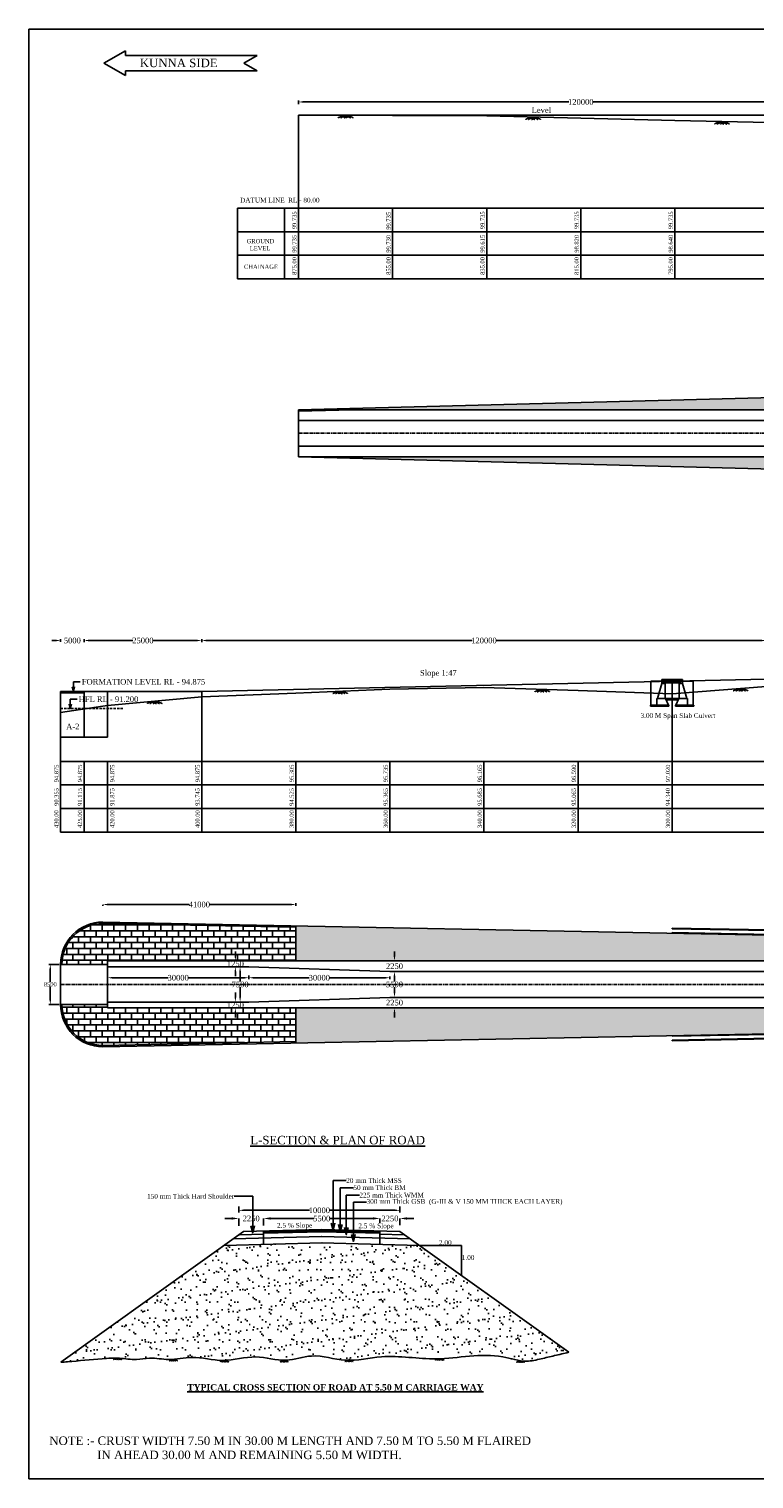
# Model space of a CAD drawing. Header units: millimetres. Extents: x -23405881 to 3617165, y -104267 to 345864.
# Tile 1 of 3: x 815709 to 969840, y 37774 to 345864. Entities that reach past the tile are written whole.
import ezdxf

# ---------------------------------------------------------------- set-up
doc = ezdxf.new("R2010")
doc.units = ezdxf.units.MM
doc.header["$MEASUREMENT"] = 0
doc.linetypes.add('CENTERX2', pattern=[4, 2.5, -0.5, 0.5, -0.5])
doc.linetypes.add('HIDDEN', pattern=[0.375, 0.25, -0.125])
doc.styles.get("Standard").update_dxf_attribs({"font": 'times.ttf'})
doc.styles.add('style1', font='txt.shx', dxfattribs={"height": 1})
doc.dimstyles.get("Standard").update_dxf_attribs({"dimtxt": 400, "dimasz": 215, "dimexe": 0.18, "dimexo": 0.0625, "dimgap": 0.09, "dimtad": 0, "dimtih": 1, "dimtoh": 1, "dimdec": 0, "dimzin": 4, "dimdsep": 46, "dimtxsty": 'Standard', "dimblk": 'OPEN90', "dimcen": 0, "dimadec": 0, "dimazin": 1, "dimtfac": 1, "dimtdec": 0, "dimtix": 1, "dimtofl": 0, "dimtmove": 0, "dimatfit": 3, "dimldrblk": 'OPEN30', "dimfxl": 0, "dimtolj": 1, "dimtzin": 0, "dimarcsym": 0})
pattern_1 = [(0, (0, 7998.4), (0, 1250), []), (90, (0, 7998.4), (-2500, 2e-13), [1250, -1250]), (90, (1250, 7998.4), (-2500, 2e-13), [-1250, 1250])]
pattern_2 = [(37.5, (0, 7998.4), (-62.9934, 1926.8238), [0, -1520, 0, -1700, 0, -1625]), (7.5, (0, 7998.4), (1769.7767, 2822.146), [0, -820, 0, -1370, 0, -525]), (327.5, (-1230, 7998.4), (3114.1419, 5.659), [0, -500, 0, -1800, 0, -2350]), (317.5, (-1230, 7998.4), (3006.1266, 877.6756), [0, -250, 0, -1180, 0, -1350])]
pattern_3 = [(37.5, (0, 32981.1), (-62.9934, 1926.8238), [0, -1520, 0, -1700, 0, -1625]), (7.5, (0, 32981), (1769.7767, 2822.146), [0, -820, 0, -1370, 0, -525]), (327.5, (-1230, 32981.1), (3114.1419, 5.659), [0, -500, 0, -1800, 0, -2350]), (317.5, (-1230, 32981), (3006.1266, 877.6756), [0, -250, 0, -1180, 0, -1350])]

# ---------------------------------------------------------------- blocks, each defined once
blk = doc.blocks.new('*D120')
at = {"color": 0, "linetype": 'Continuous', "lineweight": -2, "transparency": 16777216}
for p, q in [((865571, 91935), (865571, 93131)), ((867071, 93130), (876248, 93130)), ((888821, 93130), (879644, 93130)), ((890321, 93130), (890321, 93130))]:
    blk.add_line(p, q, dxfattribs=at)
at = {"color": 0, "linetype": 'Continuous', "transparency": 16777216}
for points in [[(867071, 93380), (867071, 92880), (865571, 93130)], [(888821, 93380), (888821, 92880), (890321, 93130)]]:
    blk.add_solid(points, dxfattribs=at)
at = {"layer": 'Defpoints', "color": 0, "linetype": 'Continuous', "transparency": 16777216}
for p in [(890321, 93131), (890321, 93130), (865571, 91935)]:
    blk.add_point(p, dxfattribs=at)
at = {"color": 0, "linetype": 'Continuous', "transparency": 16777216, "insert": (877946, 93130), "char_height": 500, "attachment_point": 5}
blk.add_mtext('\\A1;{\\H2.4x;5500}', dxfattribs=at)
blk = doc.blocks.new('*D121')
at = {"color": 0, "linetype": 'Continuous', "lineweight": -2, "transparency": 16777216}
for p, q in [((858814, 93131), (857314, 93131)), ((860314, 91573), (860314, 93132)), ((865571, 91620), (865571, 93132)), ((867071, 93131), (868571, 93131))]:
    blk.add_line(p, q, dxfattribs=at)
at = {"color": 0, "linetype": 'Continuous', "transparency": 16777216}
for points in [[(858814, 93381), (858814, 92881), (860314, 93131)], [(867071, 93381), (867071, 92881), (865571, 93131)]]:
    blk.add_solid(points, dxfattribs=at)
at = {"layer": 'Defpoints', "color": 0, "linetype": 'Continuous', "transparency": 16777216}
for p in [(865571, 93131), (860314, 91573), (865571, 91620)]:
    blk.add_point(p, dxfattribs=at)
at = {"color": 0, "linetype": 'Continuous', "transparency": 16777216, "insert": (862943, 93131), "char_height": 500, "attachment_point": 5}
blk.add_mtext('\\A1;{\\H2.4x;2250}', dxfattribs=at)
blk = doc.blocks.new('*D122')
at = {"color": 0, "linetype": 'Continuous', "lineweight": -2, "transparency": 16777216}
for p, q in [((888821, 93133), (887321, 93133)), ((890321, 92170), (890321, 93133)), ((894557, 91723), (894557, 93133)), ((896057, 93133), (897557, 93133))]:
    blk.add_line(p, q, dxfattribs=at)
at = {"color": 0, "linetype": 'Continuous', "transparency": 16777216}
for points in [[(888821, 93383), (888821, 92883), (890321, 93133)], [(896057, 93383), (896057, 92883), (894557, 93133)]]:
    blk.add_solid(points, dxfattribs=at)
at = {"layer": 'Defpoints', "color": 0, "linetype": 'Continuous', "transparency": 16777216}
for p in [(894557, 93133), (890321, 92170), (894557, 91723)]:
    blk.add_point(p, dxfattribs=at)
at = {"color": 0, "linetype": 'Continuous', "transparency": 16777216, "insert": (892439, 93133), "char_height": 500, "attachment_point": 5}
blk.add_mtext('\\A1;{\\H2.4x;2250}', dxfattribs=at)
blk = doc.blocks.new('*D129')
at = {"color": 0, "linetype": 'Continuous', "lineweight": -2, "ltscale": 10000, "transparency": 16777216}
for p, q in [((860321, 94397), (860321, 95660)), ((894557, 94397), (894557, 95660)), ((861321, 94860), (875360, 94860)), ((893557, 94860), (879519, 94860))]:
    blk.add_line(p, q, dxfattribs=at)
at = {"color": 0, "linetype": 'Continuous', "ltscale": 10000, "transparency": 16777216}
for points in [[(861321, 95027), (861321, 94694), (860321, 94860)], [(893557, 95027), (893557, 94694), (894557, 94860)]]:
    blk.add_solid(points, dxfattribs=at)
at = {"layer": 'Defpoints', "color": 0, "linetype": 'Continuous', "ltscale": 10000, "transparency": 16777216}
for p in [(860321, 93397), (894557, 94860), (894557, 93397)]:
    blk.add_point(p, dxfattribs=at)
at = {"color": 0, "linetype": 'Continuous', "ltscale": 10000, "transparency": 16777216, "insert": (877439, 94860), "char_height": 500, "attachment_point": 5}
blk.add_mtext('\\A1;{\\H2.4x;10000}', dxfattribs=at)
blk = doc.blocks.new('*D138')
at = {"color": 0, "linetype": 'Continuous', "lineweight": -2, "ltscale": 10000, "transparency": 16777216}
for p, q in [((861427, 146610), (859789, 146610)), ((860589, 145610), (860589, 143472)), ((860589, 140110), (860589, 142248)), ((861427, 139110), (859789, 139110))]:
    blk.add_line(p, q, dxfattribs=at)
at = {"color": 0, "linetype": 'Continuous', "ltscale": 10000, "transparency": 16777216}
for points in [[(860422, 145610), (860756, 145610), (860589, 146610)], [(860422, 140110), (860756, 140110), (860589, 139110)]]:
    blk.add_solid(points, dxfattribs=at)
at = {"layer": 'Defpoints', "color": 0, "linetype": 'Continuous', "ltscale": 10000, "transparency": 16777216}
for p in [(862427, 146610), (860589, 139110), (862427, 139110)]:
    blk.add_point(p, dxfattribs=at)
at = {"color": 0, "linetype": 'Continuous', "ltscale": 10000, "transparency": 16777216, "insert": (860589, 142860), "char_height": 1200, "attachment_point": 5}
blk.add_mtext('\\A1;7500', dxfattribs=at)
blk = doc.blocks.new('*D139')
at = {"color": 0, "linetype": 'Continuous', "lineweight": -2, "ltscale": 10000, "transparency": 16777216}
for p, q in [((859585, 148860), (859585, 149860)), ((857034, 147860), (860385, 147860)), ((859585, 145610), (859585, 144610)), ((860585, 146610), (860385, 146610))]:
    blk.add_line(p, q, dxfattribs=at)
at = {"color": 0, "linetype": 'Continuous', "ltscale": 10000, "transparency": 16777216}
for points in [[(859418, 148860), (859751, 148860), (859585, 147860)], [(859418, 145610), (859751, 145610), (859585, 146610)]]:
    blk.add_solid(points, dxfattribs=at)
at = {"layer": 'Defpoints', "color": 0, "linetype": 'Continuous', "ltscale": 10000, "transparency": 16777216}
for p in [(856034, 147860), (859585, 147860), (859585, 146610)]:
    blk.add_point(p, dxfattribs=at)
at = {"color": 0, "linetype": 'Continuous', "ltscale": 10000, "transparency": 16777216, "insert": (859585, 147235), "char_height": 1200, "attachment_point": 5}
blk.add_mtext('\\A1;1250', dxfattribs=at)
blk = doc.blocks.new('*D140')
at = {"color": 0, "linetype": 'Continuous', "lineweight": -2, "ltscale": 10000, "transparency": 16777216}
for p, q in [((859589, 140110), (859589, 141110)), ((860585, 139110), (860389, 139110)), ((857099, 137860), (860389, 137860)), ((859589, 136860), (859589, 135860))]:
    blk.add_line(p, q, dxfattribs=at)
at = {"color": 0, "linetype": 'Continuous', "ltscale": 10000, "transparency": 16777216}
for points in [[(859422, 140110), (859756, 140110), (859589, 139110)], [(859422, 136860), (859756, 136860), (859589, 137860)]]:
    blk.add_solid(points, dxfattribs=at)
at = {"layer": 'Defpoints', "color": 0, "linetype": 'Continuous', "ltscale": 10000, "transparency": 16777216}
for p in [(859585, 139110), (856099, 137860), (859589, 137860)]:
    blk.add_point(p, dxfattribs=at)
at = {"color": 0, "linetype": 'Continuous', "ltscale": 10000, "transparency": 16777216, "insert": (859589, 138485), "char_height": 1200, "attachment_point": 5}
blk.add_mtext('\\A1;1250', dxfattribs=at)
blk = doc.blocks.new('*D141')
at = {"color": 0, "linetype": 'Continuous', "lineweight": -2, "ltscale": 10000, "transparency": 16777216}
for p, q in [((894410, 145610), (894210, 145610)), ((893410, 144610), (893410, 143471)), ((893410, 141110), (893410, 142250)), ((894410, 140110), (894210, 140110))]:
    blk.add_line(p, q, dxfattribs=at)
at = {"color": 0, "linetype": 'Continuous', "ltscale": 10000, "transparency": 16777216}
for points in [[(893243, 144610), (893576, 144610), (893410, 145610)], [(893243, 141110), (893576, 141110), (893410, 140110)]]:
    blk.add_solid(points, dxfattribs=at)
at = {"layer": 'Defpoints', "color": 0, "linetype": 'Continuous', "ltscale": 10000, "transparency": 16777216}
for p in [(893410, 145610), (893410, 140110), (893410, 140110)]:
    blk.add_point(p, dxfattribs=at)
at = {"color": 0, "linetype": 'Continuous', "ltscale": 10000, "transparency": 16777216, "insert": (893410, 142860), "char_height": 1200, "attachment_point": 5}
blk.add_mtext('\\A1;5500', dxfattribs=at)
blk = doc.blocks.new('*D142')
at = {"color": 0, "linetype": 'Continuous', "lineweight": -2, "ltscale": 10000, "transparency": 16777216}
for p, q in [((893410, 148860), (893410, 149860)), ((888964, 147860), (894210, 147860)), ((892410, 145610), (894210, 145610)), ((893410, 144610), (893410, 143610))]:
    blk.add_line(p, q, dxfattribs=at)
at = {"color": 0, "linetype": 'Continuous', "ltscale": 10000, "transparency": 16777216}
for points in [[(893243, 148860), (893576, 148860), (893410, 147860)], [(893243, 144610), (893576, 144610), (893410, 145610)]]:
    blk.add_solid(points, dxfattribs=at)
at = {"layer": 'Defpoints', "color": 0, "linetype": 'Continuous', "ltscale": 10000, "transparency": 16777216}
for p in [(887964, 147860), (891410, 145610), (893410, 147860)]:
    blk.add_point(p, dxfattribs=at)
at = {"color": 0, "linetype": 'Continuous', "ltscale": 10000, "transparency": 16777216, "insert": (893410, 146735), "char_height": 1200, "attachment_point": 5}
blk.add_mtext('\\A1;2250', dxfattribs=at)
blk = doc.blocks.new('*D143')
at = {"color": 0, "linetype": 'Continuous', "lineweight": -2, "ltscale": 10000, "transparency": 16777216}
for p, q in [((893410, 141110), (893410, 142110)), ((894410, 140110), (894210, 140110)), ((887288, 137860), (894210, 137860)), ((893410, 136860), (893410, 135860))]:
    blk.add_line(p, q, dxfattribs=at)
at = {"color": 0, "linetype": 'Continuous', "ltscale": 10000, "transparency": 16777216}
for points in [[(893243, 141110), (893576, 141110), (893410, 140110)], [(893243, 136860), (893576, 136860), (893410, 137860)]]:
    blk.add_solid(points, dxfattribs=at)
at = {"layer": 'Defpoints', "color": 0, "linetype": 'Continuous', "ltscale": 10000, "transparency": 16777216}
for p in [(893410, 140110), (886288, 137860), (893410, 137860)]:
    blk.add_point(p, dxfattribs=at)
at = {"color": 0, "linetype": 'Continuous', "ltscale": 10000, "transparency": 16777216, "insert": (893410, 138985), "char_height": 1200, "attachment_point": 5}
blk.add_mtext('\\A1;2250', dxfattribs=at)
blk = doc.blocks.new('*D153')
at = {"color": 0, "linetype": 'Continuous', "lineweight": -2, "transparency": 16777216}
for p, q in [((873014, 329870), (873014, 330658)), ((873949, 330358), (930491, 330358)), ((992079, 330358), (935536, 330358)), ((993014, 329870), (993014, 330658))]:
    blk.add_line(p, q, dxfattribs=at)
at = {"color": 0, "linetype": 'Continuous', "transparency": 16777216}
for points in [[(873949, 330514), (873949, 330203), (873014, 330358)], [(992079, 330514), (992079, 330203), (993014, 330358)]]:
    blk.add_solid(points, dxfattribs=at)
at = {"layer": 'Defpoints', "color": 0, "linetype": 'Continuous', "transparency": 16777216}
for p in [(993014, 330358), (873014, 329570), (993014, 329570)]:
    blk.add_point(p, dxfattribs=at)
at = {"color": 0, "linetype": 'Continuous', "transparency": 16777216, "insert": (933014, 330358), "char_height": 900, "attachment_point": 5}
blk.add_mtext('\\A1;{\\H1.33333x;120000}', dxfattribs=at)
blk = doc.blocks.new('*D154')
at = {"color": 0, "linetype": 'Continuous', "lineweight": -2, "transparency": 16777216}
for p, q in [((821492, 215933), (820557, 215933)), ((822427, 215636), (822427, 216233)), ((827427, 215572), (827427, 216233)), ((828362, 215933), (829297, 215933))]:
    blk.add_line(p, q, dxfattribs=at)
at = {"color": 0, "linetype": 'Continuous', "transparency": 16777216}
for points in [[(821492, 216089), (821492, 215777), (822427, 215933)], [(828362, 216089), (828362, 215777), (827427, 215933)]]:
    blk.add_solid(points, dxfattribs=at)
at = {"layer": 'Defpoints', "color": 0, "linetype": 'Continuous', "transparency": 16777216}
for p in [(827427, 215933), (822427, 215336), (827427, 215272)]:
    blk.add_point(p, dxfattribs=at)
at = {"color": 0, "linetype": 'Continuous', "transparency": 16777216, "insert": (824927, 215933), "char_height": 900, "attachment_point": 5}
blk.add_mtext('\\A1;{\\H1.33333x;5000}', dxfattribs=at)
blk = doc.blocks.new('*D155')
at = {"color": 0, "linetype": 'Continuous', "lineweight": -2, "transparency": 16777216}
for p, q in [((827427, 215572), (827427, 216233)), ((828362, 215933), (837763, 215933)), ((851492, 215933), (842092, 215933)), ((852427, 215591), (852427, 216233))]:
    blk.add_line(p, q, dxfattribs=at)
at = {"color": 0, "linetype": 'Continuous', "transparency": 16777216}
for points in [[(828362, 216089), (828362, 215777), (827427, 215933)], [(851492, 216089), (851492, 215777), (852427, 215933)]]:
    blk.add_solid(points, dxfattribs=at)
at = {"layer": 'Defpoints', "color": 0, "linetype": 'Continuous', "transparency": 16777216}
for p in [(852427, 215933), (827427, 215272), (852427, 215291)]:
    blk.add_point(p, dxfattribs=at)
at = {"color": 0, "linetype": 'Continuous', "transparency": 16777216, "insert": (839927, 215933), "char_height": 900, "attachment_point": 5}
blk.add_mtext('\\A1;{\\H1.33333x;25000}', dxfattribs=at)
blk = doc.blocks.new('*D156')
at = {"color": 0, "linetype": 'Continuous', "lineweight": -2, "transparency": 16777216}
for p, q in [((852427, 215649), (852427, 216233)), ((853362, 215933), (909905, 215933)), ((971492, 215933), (914950, 215933)), ((972427, 215599), (972427, 216233))]:
    blk.add_line(p, q, dxfattribs=at)
at = {"color": 0, "linetype": 'Continuous', "transparency": 16777216}
for points in [[(853362, 216089), (853362, 215777), (852427, 215933)], [(971492, 216089), (971492, 215777), (972427, 215933)]]:
    blk.add_solid(points, dxfattribs=at)
at = {"layer": 'Defpoints', "color": 0, "linetype": 'Continuous', "transparency": 16777216}
for p in [(972427, 215933), (852427, 215349), (972427, 215299)]:
    blk.add_point(p, dxfattribs=at)
at = {"color": 0, "linetype": 'Continuous', "transparency": 16777216, "insert": (912427, 215933), "char_height": 900, "attachment_point": 5}
blk.add_mtext('\\A1;{\\H1.33333x;120000}', dxfattribs=at)
blk = doc.blocks.new('*D159')
at = {"color": 0, "linetype": 'Continuous', "lineweight": -2, "transparency": 16777216}
for p, q in [((832427, 144671), (832427, 143978)), ((833362, 144278), (845280, 144278)), ((861492, 144278), (849575, 144278)), ((862427, 144767), (862427, 143978))]:
    blk.add_line(p, q, dxfattribs=at)
at = {"color": 0, "linetype": 'Continuous', "transparency": 16777216}
for points in [[(833362, 144434), (833362, 144122), (832427, 144278)], [(861492, 144434), (861492, 144122), (862427, 144278)]]:
    blk.add_solid(points, dxfattribs=at)
at = {"layer": 'Defpoints', "color": 0, "linetype": 'Continuous', "transparency": 16777216}
for p in [(832427, 144971), (862427, 145067), (832427, 144278)]:
    blk.add_point(p, dxfattribs=at)
at = {"color": 0, "linetype": 'Continuous', "transparency": 16777216, "insert": (847427, 144278), "char_height": 900, "attachment_point": 5}
blk.add_mtext('\\A1;{\\H1.33333x;30000}', dxfattribs=at)
blk = doc.blocks.new('*D160')
at = {"color": 0, "linetype": 'Continuous', "lineweight": -2, "transparency": 16777216}
for p, q in [((862427, 144527), (862427, 143978)), ((863362, 144278), (875280, 144278)), ((891492, 144278), (879575, 144278)), ((892427, 144577), (892427, 143978))]:
    blk.add_line(p, q, dxfattribs=at)
at = {"color": 0, "linetype": 'Continuous', "transparency": 16777216}
for points in [[(863362, 144434), (863362, 144122), (862427, 144278)], [(891492, 144434), (891492, 144122), (892427, 144278)]]:
    blk.add_solid(points, dxfattribs=at)
at = {"layer": 'Defpoints', "color": 0, "linetype": 'Continuous', "transparency": 16777216}
for p in [(862427, 144827), (892427, 144877), (892427, 144278)]:
    blk.add_point(p, dxfattribs=at)
at = {"color": 0, "linetype": 'Continuous', "transparency": 16777216, "insert": (877427, 144278), "char_height": 900, "attachment_point": 5}
blk.add_mtext('\\A1;{\\H1.33333x;30000}', dxfattribs=at)
blk = doc.blocks.new('*D162')
at = {"color": 0, "linetype": 'Continuous', "lineweight": -2, "transparency": 16777216}
for p, q in [((831427, 159776), (831427, 159533)), ((832362, 159833), (849758, 159833)), ((871492, 159833), (854097, 159833)), ((872427, 159572), (872427, 160133))]:
    blk.add_line(p, q, dxfattribs=at)
at = {"color": 0, "linetype": 'Continuous', "transparency": 16777216}
for points in [[(832362, 159989), (832362, 159677), (831427, 159833)], [(871492, 159989), (871492, 159677), (872427, 159833)]]:
    blk.add_solid(points, dxfattribs=at)
at = {"layer": 'Defpoints', "color": 0, "linetype": 'Continuous', "transparency": 16777216}
for p in [(831427, 160076), (872427, 159833), (872427, 159272)]:
    blk.add_point(p, dxfattribs=at)
at = {"color": 0, "linetype": 'Continuous', "transparency": 16777216, "insert": (851927, 159833), "char_height": 900, "attachment_point": 5}
blk.add_mtext('\\A1;{\\H1.33333x;41000}', dxfattribs=at)
blk = doc.blocks.new('*D186')
at = {"color": 0, "linetype": 'Continuous', "lineweight": -2, "transparency": 16777216}
for p, q in [((822127, 147110), (819940, 147110)), ((820240, 146175), (820240, 143318)), ((820240, 139545), (820240, 142402)), ((822127, 138610), (819940, 138610))]:
    blk.add_line(p, q, dxfattribs=at)
at = {"color": 0, "linetype": 'Continuous', "transparency": 16777216}
for points in [[(820084, 146175), (820396, 146175), (820240, 147110)], [(820084, 139545), (820396, 139545), (820240, 138610)]]:
    blk.add_solid(points, dxfattribs=at)
at = {"layer": 'Defpoints', "color": 0, "linetype": 'Continuous', "transparency": 16777216}
for p in [(822427, 147110), (820240, 138610), (822427, 138610)]:
    blk.add_point(p, dxfattribs=at)
at = {"color": 0, "linetype": 'Continuous', "transparency": 16777216, "insert": (820240, 142860), "char_height": 900, "attachment_point": 5}
blk.add_mtext('\\A1;8500', dxfattribs=at)

msp = doc.modelspace()

# ---------------------------------------------------------------- hatches: boundary and pattern name
at = {"linetype": 'Continuous'}
h = msp.add_hatch(dxfattribs=at)
h.set_pattern_fill('AR-SAND', color=0, scale=1000)
h.set_pattern_definition(pattern_3)
h.paths.add_polyline_path([(1153013.9, 264954.2), (1153013.9, 272264.3), (873013.9, 264954.2)])
h = msp.add_hatch(dxfattribs=at)
h.set_pattern_fill('AR-SAND', color=0, scale=1000)
h.set_pattern_definition(pattern_3)
h.paths.add_polyline_path([(1153013.9, 247644.1), (1153013.9, 254954.2), (873013.9, 254954.2)])
h = msp.add_hatch(dxfattribs=at)
h.set_pattern_fill('BRICK', color=0, scale=5000)
h.set_pattern_definition(pattern_1)
edge = h.paths.add_edge_path()
edge.add_arc((831427.3, 147110.2), 8700, 90.019192, 180)
edge.add_line((822727.3, 147110.2), (832427.3, 147110.2))
edge.add_line((832427.3, 147110.2), (832427.3, 147860.2))
edge.add_line((832427.3, 147860.2), (872427.3, 147860.2))
edge.add_line((872427.3, 147860.2), (872427.3, 155006.7))
edge.add_line((872427.3, 155006.7), (831424.4, 155810.2))
h = msp.add_hatch(dxfattribs=at)
h.set_pattern_fill('AR-SAND', color=0, scale=1000)
h.set_pattern_definition(pattern_2)
h.paths.add_polyline_path([(872427.3, 155306.8), (872427.3, 147860.2), (1252427.3, 147860.2)])
h = msp.add_hatch(dxfattribs=at)
h.set_pattern_fill('BRICK', color=0, scale=5000)
h.set_pattern_definition(pattern_1)
edge = h.paths.add_edge_path()
edge.add_line((832427.3, 137860.2), (832427.3, 138610.2))
edge.add_line((832427.3, 138610.2), (822727.3, 138610.2))
edge.add_arc((831427.3, 138610.2), 8700, 180, 272.264464)
edge.add_line((831771.1, 129917), (872427.3, 130713.7))
edge.add_line((872427.3, 130713.7), (872427.3, 137860.2))
edge.add_line((872427.3, 137860.2), (832427.3, 137860.2))
h = msp.add_hatch(dxfattribs=at)
h.set_pattern_fill('AR-SAND', color=0, scale=1000)
h.set_pattern_definition(pattern_2)
h.paths.add_polyline_path([(872427.3, 137860.2), (872427.3, 130413.7), (1252427.3, 137860.2)])
h = msp.add_hatch(dxfattribs=at)
h.set_pattern_fill('AR-SAND', color=0, scale=1687.5)
h.set_pattern_definition([(37.5, (-2828283, -45061.2), (-106.3013, 3251.5151), [0, -2565, 0, -2868.75, 0, -2742.1875]), (7.5, (-2828283, -45061.2), (2986.498, 4762.3715), [0, -1383.75, 0, -2311.875, 0, -885.9375]), (327.5, (-2830358.7, -45061.2), (5255.1144, 9.5497), [0, -843.75, 0, -3037.5, 0, -3965.625]), (317.5, (-2830358.7, -45061.2), (5072.8386, 1481.0775), [0, -421.875, 0, -1991.25, 0, -2278.125])])
edge = h.paths.add_edge_path()
edge.add_spline(control_points=[(831296, 63310.5), (832506.5, 63412.1), (834923.2, 63614.8), (838276.1, 62919.4), (841754.2, 63741.2), (845697.2, 62781.5), (850888.6, 64173.9), (857069, 62206.7), (863741.6, 64490.6), (870062.3, 62290.5), (876349.1, 64702.5), (883118.9, 62242.6), (891942.4, 64546.2), (903099.8, 62330.4), (913503.3, 65080), (920829.7, 62422), (923561.8, 63066.6), (924596, 63310.5)], knot_values=[0, 0, 0, 0, 3632.61249661, 7251.99583555, 10082.69115307, 14140.52517411, 19090.76568569, 25733.83776049, 32762.46346276, 39254.23712413, 44739.03352901, 51944.43682739, 59675.03302413, 71327.02979177, 85470.92350386, 90624.33607967, 93763.32939907, 93763.32939907, 93763.32939907, 93763.32939907], degree=3, periodic=0)
edge.add_line((924596, 63310.5), (930455.2, 64692.7))
edge.add_line((930455.2, 64692.7), (898698.7, 87405.8))
edge.add_line((898698.7, 87405.8), (877946, 87924.6))
edge.add_line((877946, 87924.6), (857193.5, 87405.8))
edge.add_line((857193.5, 87405.8), (822469, 62570.1))
edge.add_line((822469, 62570.1), (831296, 63310.5))

# ---------------------------------------------------------------- linework, layer by layer
at = {"color": 0, "linetype": 'Continuous', "ltscale": 10000}
for p, q in [((815708.9, 37773.9), (815708.9, 345864.2)), ((815708.9, 345864.2), (1257007.3, 345864.2)), ((836197.6, 341245), (831619, 338601.6)), ((836197.6, 341245), (836197.6, 340221.6)), ((836197.6, 340221.6), (864183, 340221.6)), ((864183, 340221.6), (861377.1, 338601.6)), ((831619, 338601.6), (836197.6, 335958.2)), ((836197.6, 336981.6), (864183, 336981.6)), ((836197.6, 336981.6), (836197.6, 335958.2)), ((861377.1, 338601.6), (864183, 336981.6)), ((873013.9, 307787), (873013.9, 327522)), ((873013.9, 327522), (993013.9, 327522)), ((860013.9, 307787), (860013.9, 292759)), ((873013.9, 264954.2), (1188013.9, 264954.2)), ((873013.9, 264954.2), (873013.9, 254954.2)), ((1128013.9, 262704.2), (873013.9, 262704.2)), ((1128013.9, 257204.2), (873013.9, 257204.2)), ((873013.9, 254954.2), (1188013.9, 254954.2)), ((852427.3, 205127.7), (972427.3, 207702.8)), ((947927.3, 207273.6), (947927.3, 202208.6)), ((947927.3, 207273.6), (956927.3, 207273.6)), ((949287.3, 203608.6), (950227.3, 206773.6)), ((950227.3, 207673.6), (950227.3, 206773.6)), ((950227.3, 207673.6), (954627.3, 207673.6)), ((950227.3, 206773.6), (950927.3, 206773.6)), ((950627.3, 207273.6), (950627.3, 206973.6)), ((950627.3, 206973.6), (954227.3, 206973.6)), ((950927.3, 206973.6), (950927.3, 203953.6)), ((950927.3, 206773.6), (950927.3, 203608.6)), ((952427.3, 207643.4), (952427.3, 203608.6)), ((952427.3, 207273.6), (952427.3, 175224.7)), ((953927.3, 206973.6), (953927.3, 203953.6)), ((953927.3, 206773.6), (954627.3, 206773.6)), ((953927.3, 206773.6), (953927.3, 206770.4)), ((953927.3, 206773.6), (953927.3, 203608.6)), ((954227.3, 207273.6), (954227.3, 206973.6)), ((954627.3, 207673.6), (954627.3, 206773.6)), ((955567.3, 203608.6), (954627.3, 206773.6)), ((956927.3, 207273.6), (956927.3, 202208.6)), ((822427.3, 198712.5), (822427.3, 205127.7)), ((822427.3, 205127.7), (852427.3, 205127.7)), ((827427.3, 195404.5), (827427.3, 205127.7)), ((832427.3, 195404.5), (832427.3, 205127.7)), ((852427.3, 205127.7), (852427.3, 190252.7)), ((949187.3, 203608.6), (949187.3, 202208.6)), ((949187.3, 203608.6), (951027.3, 203608.6)), ((949187.3, 203608.6), (949287.3, 203608.6)), ((951027.3, 203608.6), (951627.3, 202208.6)), ((951027.3, 203608.6), (953827.3, 203608.6)), ((953827.3, 203608.6), (953227.3, 202208.6)), ((953827.3, 203608.6), (955567.3, 203608.6)), ((955667.3, 203608.6), (955567.3, 203608.6)), ((955667.3, 203608.6), (955567.3, 203608.6)), ((955667.3, 202208.6), (955667.3, 203608.6)), ((822427.3, 190252.7), (822427.3, 200607.7)), ((947827.3, 202208.6), (947827.3, 202008.6)), ((949087.3, 202208.6), (947827.3, 202208.6)), ((947827.3, 202008.6), (951727.3, 202008.6)), ((949087.3, 202208.6), (949087.3, 202008.6)), ((949087.3, 202208.6), (951727.3, 202208.6)), ((951155.9, 203308.6), (953698.7, 203308.6)), ((951727.3, 202208.6), (951727.3, 202008.6)), ((953127.3, 202208.6), (953127.3, 202008.6)), ((953127.3, 202208.6), (955767.3, 202208.6)), ((953127.3, 202008.6), (957027.3, 202008.6)), ((955767.3, 202208.6), (955667.3, 202208.6)), ((955767.3, 202208.6), (955767.3, 202008.6)), ((955767.3, 202208.6), (957027.3, 202208.6)), ((957027.3, 202208.6), (957027.3, 202008.6)), ((822427.3, 195404.5), (832427.3, 195404.5)), ((822427.3, 190252.7), (822427.3, 175224.7)), ((827427.3, 190252.7), (827427.3, 175224.7)), ((832427.3, 190252.7), (832427.3, 175224.7)), ((852427.3, 190252.7), (852427.3, 175224.7)), ((872427.3, 190252.7), (872427.3, 175224.7)), ((892427.3, 190252.7), (892427.3, 175224.7)), ((912427.3, 190252.7), (912427.3, 175224.7)), ((930927.3, 190252.7), (1252427.3, 190252.7)), ((932427.3, 190252.7), (932427.3, 175224.7)), ((930927.3, 185252.7), (1252427.3, 185252.7)), ((930927.3, 180252.7), (1252427.3, 180252.7)), ((930927.3, 175224.7), (1252427.3, 175224.7)), ((822427.3, 147110.2), (822427.3, 138610.2)), ((832427.3, 147860.2), (1252427.3, 147860.2)), ((832427.3, 146610.2), (862427.3, 146610.2)), ((862427.3, 146610.2), (892427.3, 145610.2)), ((892427.3, 145610.2), (1252427.3, 145610.2)), ((832427.3, 139110.2), (862427.3, 139110.2)), ((862427.3, 139110.2), (892427.3, 140110.2)), ((892427.3, 140110.2), (1252427.3, 140110.2)), ((832427.3, 137860.2), (1252427.3, 137860.2)), ((898768.2, 87356.1), (907654.9, 87356.1)), ((907654.9, 87356.1), (907654.9, 81000.1))]:
    msp.add_line(p, q, dxfattribs=at)
at = {"color": 0, "linetype": 'HIDDEN'}
for p, q in [((882457.7, 327466.4), (881431.3, 327013.2)), ((883013.9, 327447.4), (881987.5, 326994.3)), ((882345.6, 327424.7), (883371.9, 326971.6)), ((883682.1, 327424.7), (882655.8, 326971.6)), ((883013.9, 327447.4), (884040.2, 326994.3)), ((883570, 327466.4), (884596.4, 327013.2)), ((922337.1, 327108), (921310.8, 326654.9)), ((922893.3, 327089.1), (921867, 326636)), ((922225, 327066.4), (923251.4, 326613.2)), ((923561.6, 327066.4), (922535.2, 326613.2)), ((922893.3, 327089.1), (923919.7, 326636)), ((923449.5, 327108), (924475.9, 326654.9)), ((962457.7, 326143.9), (961431.3, 325690.7)), ((963013.9, 326124.9), (961987.5, 325671.8)), ((962345.6, 326102.2), (963371.9, 325649.1)), ((963682.1, 326102.2), (962655.8, 325649.1)), ((963013.9, 326124.9), (964040.2, 325671.8)), ((963570, 326143.9), (964596.4, 325690.7)), ((881350.6, 205122.7), (880324.3, 204669.5)), ((881906.8, 205103.8), (880880.5, 204650.6)), ((881238.6, 205081), (882264.9, 204627.9)), ((882575.1, 205081), (881548.7, 204627.9)), ((881906.8, 205103.8), (882933.2, 204650.6)), ((882463, 205122.7), (883489.4, 204669.5)), ((924244.4, 205501), (923218, 205047.8)), ((924800.6, 205482), (923774.2, 205028.9)), ((924132.3, 205459.3), (925158.6, 205006.2)), ((925468.8, 205459.3), (924442.5, 205006.2)), ((924800.6, 205482), (925826.9, 205028.9)), ((925356.7, 205501), (926383.1, 205047.8)), ((966463, 205685), (965436.6, 205231.8)), ((967019.2, 205666.1), (965992.8, 205212.9)), ((966350.9, 205643.4), (967377.3, 205190.2)), ((967687.5, 205643.4), (966661.1, 205190.2)), ((967019.2, 205666.1), (968045.6, 205212.9)), ((967575.4, 205685), (968601.8, 205231.8)), ((841871.1, 203009.5), (840844.8, 202556.4)), ((842427.3, 202990.6), (841400.9, 202537.5)), ((841759, 202967.9), (842785.4, 202514.7)), ((843095.6, 202967.9), (842069.2, 202514.7)), ((842427.3, 202990.6), (843453.7, 202537.5)), ((842983.5, 203009.5), (844009.9, 202556.4)), ((834220.9, 63421.8), (833643.5, 63166.9)), ((834533.7, 63411.2), (833956.4, 63156.3)), ((834157.8, 63398.4), (834735.2, 63143.5)), ((834909.6, 63398.4), (834332.3, 63143.5)), ((834533.7, 63411.2), (835111.1, 63156.3)), ((834846.6, 63421.8), (835423.9, 63166.9)), ((846104, 63124.4), (845526.6, 62869.5)), ((846416.8, 63113.8), (845839.5, 62858.9)), ((846040.9, 63101), (846618.3, 62846.1)), ((846792.7, 63101), (846215.4, 62846.1)), ((846416.8, 63113.8), (846994.2, 62858.9)), ((846729.7, 63124.4), (847307, 62869.5)), ((857025.4, 62926.7), (856448.1, 62671.8)), ((857338.3, 62916.1), (856761, 62661.2)), ((856962.4, 62903.3), (857539.7, 62648.4)), ((857714.2, 62903.3), (857136.9, 62648.4)), ((857338.3, 62916.1), (857915.6, 62661.2)), ((857651.2, 62926.7), (858228.5, 62671.8)), ((869656.2, 62908.1), (869078.8, 62653.1)), ((869969, 62897.4), (869391.7, 62642.5)), ((869593.1, 62884.6), (870170.4, 62629.7)), ((870344.9, 62884.6), (869767.6, 62629.7)), ((869969, 62897.4), (870546.4, 62642.5)), ((870281.9, 62908.1), (870859.2, 62653.1)), ((883453.7, 62978), (882876.3, 62723.1)), ((883766.5, 62967.4), (883189.2, 62712.5)), ((883390.6, 62954.6), (883968, 62699.7)), ((884142.4, 62954.6), (883565.1, 62699.7)), ((883766.5, 62967.4), (884343.9, 62712.5)), ((884079.4, 62978), (884656.7, 62723.1)), ((902705.7, 63299.1), (902128.3, 63044.2)), ((903018.5, 63288.5), (902441.2, 63033.6)), ((902642.6, 63275.7), (903220, 63020.8)), ((903394.4, 63275.7), (902817.1, 63020.8)), ((903018.5, 63288.5), (903595.9, 63033.6)), ((903331.4, 63299.1), (903908.7, 63044.2)), ((919877.9, 62846), (919300.6, 62591.1)), ((920190.8, 62835.3), (919613.4, 62580.4)), ((919814.9, 62822.6), (920392.2, 62567.7)), ((920566.7, 62822.6), (919989.3, 62567.7)), ((920190.8, 62835.3), (920768.1, 62580.4)), ((920503.6, 62846), (921081, 62591.1))]:
    msp.add_line(p, q, dxfattribs=at)
at = {"color": 0}
for p, q in [((860013.9, 307787), (1198013.9, 307787)), ((870013.9, 292759), (870013.9, 307787)), ((873013.9, 292759), (873013.9, 307787)), ((893013.9, 292759), (893013.9, 307787)), ((913013.9, 292759), (913013.9, 307787)), ((933013.9, 292759), (933013.9, 307787)), ((953013.9, 292759), (953013.9, 307787)), ((860013.9, 302787), (1198013.9, 302787)), ((860013.9, 297787), (1198013.9, 297787)), ((860013.9, 292759), (1198013.9, 292759)), ((822427.3, 204827.7), (827427.3, 204827.7)), ((822427.3, 190252.7), (930927.3, 190252.7)), ((822427.3, 185252.7), (930927.3, 185252.7)), ((822427.3, 180252.7), (930927.3, 180252.7)), ((822427.3, 175224.7), (930927.3, 175224.7))]:
    msp.add_line(p, q, dxfattribs=at)
at = {"color": 0, "linetype": 'Continuous'}
for p, q in [((1189013.9, 273204.2), (873013.9, 264954.2)), ((884508.7, 264954.2), (873021.7, 264654.3)), ((873013.9, 254954.2), (1189013.9, 246704.2)), ((831421.4, 155810.3), (872427.3, 155006.7)), ((831427.3, 156110.2), (1252427.3, 147860.2)), ((872427.3, 155306.8), (872427.3, 147860.2)), ((952427.3, 154839.3), (1112427.3, 151703.9)), ((952427.3, 154839.3), (952427.3, 154689.3)), ((952427.3, 154689.3), (1112427.3, 151553.9)), ((952427.3, 153889.1), (1112427.3, 150753.7)), ((952427.3, 153889.1), (952427.3, 153739.1)), ((832427.3, 147110.2), (822427.3, 147110.2)), ((832427.3, 147860.2), (832427.3, 137860.2)), ((832427.3, 138610.2), (822427.3, 138610.2)), ((1252427.3, 137860.2), (831427.3, 129610.2)), ((872427.3, 137860.2), (872427.3, 130413.7)), ((1112427.3, 134966.7), (952427.3, 131831.3)), ((1112427.3, 134166.6), (952427.3, 131031.2)), ((1112427.3, 134016.5), (952427.3, 130881.2)), ((872427.3, 130713.7), (831421.4, 129910.2)), ((952427.3, 131981.4), (952427.3, 131831.3)), ((952427.3, 131031.2), (952427.3, 130881.2)), ((861331.7, 90365.5), (822469, 62570.1)), ((860427.3, 89669.8), (865571, 89798.4)), ((861331.7, 90365.5), (877946, 90783)), ((865571, 90293.6), (877950.5, 90603.1)), ((865571, 90473.6), (865571, 87615.3)), ((865571, 89978.5), (877958.4, 90288.2)), ((877933.6, 90288.2), (890321, 89978.5)), ((877941.5, 90603.1), (890321, 90293.6)), ((877946, 90783), (894557.4, 90367.7)), ((890321, 90473.6), (890321, 87615.3)), ((890321, 89798.4), (895464.7, 89669.8)), ((894557.4, 90367.7), (930455.2, 64692.7)), ((857193.5, 87405.8), (878017.4, 87926.4)), ((859150, 88805.2), (877983.7, 89276)), ((877874.6, 87926.4), (898698.7, 87405.8)), ((877908.3, 89276), (896742.2, 88805.1)), ((815708.9, 37773.9), (1257007.3, 37773.9))]:
    msp.add_line(p, q, dxfattribs=at)
at = {"color": 0, "linetype": 'CENTERX2', "ltscale": 300}
for p, q in [((873013.9, 259954.2), (1198013.9, 259954.2)), ((822427.3, 142860.2), (1252427.3, 142860.2))]:
    msp.add_line(p, q, dxfattribs=at)
at = {"color": 0, "linetype": 'HIDDEN', "ltscale": 2000}
msp.add_line((822427.3, 201452.7), (835903.3, 201452.7), dxfattribs=at)
at = {"color": 0, "linetype": 'Continuous', "ltscale": 10000}
for points in [[(873013.9, 327522), (893013.9, 327517), (913013.9, 327402), (953013.9, 326427), (973013.9, 325967), (993013.9, 325427), (1013013.9, 327427), (1033013.9, 325787), (1053013.9, 325927), (1073013.9, 325417), (1093013.9, 325117), (1113013.9, 323932), (1133013.9, 323402), (1143013.9, 322747), (1153013.9, 321832), (1163013.9, 320872), (1173013.9, 320042), (1183013.9, 319092), (1189013.9, 318517), (1193013.9, 318132), (1198013.9, 317742)], [(822427.3, 200607.7), (831427.3, 201977.7), (832427.3, 202127.7), (852427.3, 203997.7), (872427.3, 204777.7), (892427.3, 205617.7), (912427.3, 205937.7), (932427.3, 205317.7), (952427.3, 204592.7), (972427.3, 206162.7), (992427.3, 207222.7), (1012427.3, 207492.7), (1032427.3, 207037.7), (1052427.3, 207692.7), (1072427.3, 208157.7), (1092427.3, 208312.7), (1112427.3, 208482.7), (1132427.3, 208192.7), (1152427.3, 208362.7), (1172427.3, 208712.7), (1192427.3, 209072.7), (1212427.3, 209387.7), (1232427.3, 209582.7), (1252427.3, 210132.7)]]:
    msp.add_lwpolyline(points, dxfattribs=at)
for centre, radius, start, end in [((831427.3, 147110.2), 9000, 90, 180), ((831427.3, 147110.2), 8700, 90, 180), ((831427.3, 138610.2), 9000, 180, 270), ((831427.3, 138610.2), 8700, 180, 270)]:
    msp.add_arc(centre, radius, start, end, dxfattribs=at)
at = {"color": 0, "linetype": 'Continuous'}
msp.add_open_spline([(822469, 62570.1), (822936.5, 62609.3), (823404, 62648.5), (823871.5, 62687.8), (826346.4, 62895.3), (828821.2, 63102.9), (831296, 63310.5), (832506.5, 63412.1), (834923.2, 63614.8), (838276.1, 62919.4), (841754.2, 63741.2), (845697.2, 62781.5), (850888.6, 64173.9), (857069, 62206.7), (863741.6, 64490.6), (870062.3, 62290.5), (876349.1, 64702.5), (883118.9, 62242.6), (891942.4, 64546.2), (903099.8, 62330.4), (913503.3, 65080), (920829.7, 62422), (923561.8, 63066.6), (924596, 63310.5), (925546, 63534.6), (926496, 63758.7), (927446, 63982.8), (928449, 64219.5), (929452.1, 64456.1), (930455.2, 64692.7)], degree=3, knots=[-8829.39296764, -8829.39296764, -8829.39296764, -8829.39296764, -7426.47249837, -7426.47249837, -7426.47249837, 0, 0, 0, 3632.61249661, 7251.99583555, 10082.69115307, 14140.52517411, 19090.76568569, 25733.83776049, 32762.46346276, 39254.23712413, 44739.03352901, 51944.43682739, 59675.03302413, 71327.02979177, 85470.92350386, 90624.33607967, 93763.32939907, 93763.32939907, 93763.32939907, 96646.77441382, 96646.77441382, 96646.77441382, 99691.26354684, 99691.26354684, 99691.26354684, 99691.26354684], dxfattribs=at)

# ---------------------------------------------------------------- texts
at = {"color": 0, "insert": (855813, 339555.3), "char_height": 1800, "attachment_point": 3, "style": 'style1'}
msp.add_mtext('{\\fTimes New Roman|b0|i0|c0|p18;KUNNA SIDE}', dxfattribs=at)
at = {"color": 0, "attachment_point": 1}
for s, insert, char_height in [('Level', (922566.9, 329243.8), 1200), ('DATUM LINE  RL - 80.00', (860595.2, 309998.2, -25000), 1000), ('{\\fTimes New Roman|b0|i0|c0|p18;GROUND\\P  LEVEL}', (861968.6, 301241), 900), ('{\\fTimes New Roman|b0|i0|c0|p18;CHAINAGE}', (861434.8, 295810.2), 900), ('Slope 1:47', (898825.2, 209648.2), 1200), ('3.00 M Span Slab Culvert', (945717.4, 200500.3), 1000), ('A-2', (823614.8, 198264.6), 1200), ('{\\LL-SECTION & PLAN OF ROAD }', (862743.3, 110685.8), 1800), ('2.5 % Slope', (868423.6, 92179.8), 1012.5), ('2.5 % Slope', (885725.8, 92075.3), 1012.5), ('{\\fTimes New Roman|b1|i0|c0|p18;\\LTYPICAL CROSS SECTION OF ROAD AT 5.50 M CARRIAGE WAY\\fTimes New Roman|b0|i0|c0|p18; }', (849358, 57924.2), 1350), ('NOTE :- CRUST WIDTH 7.50 M IN 30.00 M LENGTH AND 7.50 M TO 5.50 M FLAIRED\\P               IN AHEAD 30.00 M AND REMAINING 5.50 M WIDTH.', (820029.6, 46801.7), 1800)]:
    msp.add_mtext(s, dxfattribs=dict(at, insert=insert, char_height=char_height))
at = {"color": 0, "char_height": 900, "attachment_point": 1, "rotation": 90}
for s, insert in [('99.735', (871680.6, 303332.3)), ('99.735', (891680, 303217.3)), ('99.735', (911680.6, 303332.3)), ('99.735', (931680.6, 303332.3)), ('99.735', (951680.6, 303332.3)), ('99.735', (871680.6, 298332.3)), ('99.730', (891680.6, 298332.3)), ('99.615', (911680.6, 298332.3)), ('98.820', (931680.6, 298332.3)), ('98.640', (951680.6, 298332.3)), ('875.00', (871680.6, 293621.7)), ('855.00', (891680.6, 293621.7)), ('835.00', (911680.6, 293621.7)), ('815.00', (931680.6, 293621.7)), ('795.00', (951680.6, 293621.7)), ('94.875', (821094.1, 185798)), ('94.875', (826094.1, 185798)), ('94.875', (832962.8, 185798)), ('94.875', (851094.1, 185798)), ('95.305', (871094.1, 185798)), ('95.735', (891094.1, 185798)), ('96.165', (911094.1, 185798)), ('96.590', (931094.1, 185798)), ('97.020', (951094.1, 185798)), ('90.355', (821094.1, 180798)), ('91.115', (826094.1, 180798)), ('91.875', (832959.6, 180798)), ('93.745', (851094.1, 180798)), ('94.525', (871094.1, 180798)), ('95.365', (891094.1, 180798)), ('95.685', (911094.1, 180798)), ('95.065', (931094.1, 180798)), ('94.340', (951094.1, 180798)), ('430.00', (821094.1, 176087.4)), ('425.00', (826094.1, 176087.4)), ('420.00', (832959.6, 176087.4)), ('400.00', (851094.1, 176087.4)), ('380.00', (871094.1, 176087.4)), ('360.00', (891094.1, 176087.4)), ('340.00', (911094.1, 176087.4)), ('320.00', (931094.1, 176087.4)), ('300.00', (951094.1, 176087.4))]:
    msp.add_mtext(s, dxfattribs=dict(at, insert=insert))
at = {"color": 0, "linetype": 'Continuous', "ltscale": 10000, "char_height": 1199.992, "attachment_point": 4}
for s, insert in [('FORMATION LEVEL RL - 94.875', (826942, 207149.4)), ('HFL RL - 91.200', (826266, 203451.5))]:
    msp.add_mtext(s, dxfattribs=dict(at, insert=insert))
at = {"color": 0, "linetype": 'Continuous', "char_height": 1012.5}
for s, insert, attachment_point in [('20 mm Thick MSS', (883140.6, 101172.3), 4), ('50 mm Thick BM', (884664.1, 99671.8), 4), ('225 mm Thick WMM', (885947.2, 98070.1), 4), ('150 mm Thick Hard Shoulder', (859343.3, 97839.8), 6), ('300 mm Thick GSB  (G-III & V 150 MM THICK EACH LAYER)', (887468.2, 96593), 4)]:
    msp.add_mtext(s, dxfattribs=dict(at, insert=insert, attachment_point=attachment_point))
at = {"color": 0, "linetype": 'Continuous', "char_height": 1012.5, "width": 9282.328, "attachment_point": 6}
for s, insert in [('2.00', (905572, 88003.1)), ('1.00', (910410.8, 84817.7))]:
    msp.add_mtext(s, dxfattribs=dict(at, insert=insert))

# ---------------------------------------------------------------- dimensions: what is measured, and where the dimension line sits
at = {"color": 0, "linetype": 'Continuous'}
for base, p1, p2, text, override, picture, middle in [((993013.9, 330358.4), (873013.9, 329569.8), (993013.9, 329569.8), '{\\H1.33333x;<>}', {"dimtxt": 900, "dimasz": 935, "dimexe": 300, "dimexo": 300, "dimfxl": 300}, '*D153', (933013.9, 330358.4)), ((827427.3, 215932.8), (822427.3, 215336.4), (827427.3, 215272.3), '{\\H1.33333x;<>}', {"dimtxt": 900, "dimasz": 935, "dimexe": 300, "dimexo": 300, "dimfxl": 300}, '*D154', (824927.3, 215932.8)), ((852427.3, 215932.8), (827427.3, 215272.3), (852427.3, 215290.7), '{\\H1.33333x;<>}', {"dimtxt": 900, "dimasz": 935, "dimexe": 300, "dimexo": 300, "dimfxl": 300}, '*D155', (839927.3, 215932.8)), ((972427.3, 215932.8), (852427.3, 215349.4), (972427.3, 215299.1), '{\\H1.33333x;<>}', {"dimtxt": 900, "dimasz": 935, "dimexe": 300, "dimexo": 300, "dimfxl": 300}, '*D156', (912427.3, 215932.8)), ((872427.3, 159832.7), (831427.3, 160075.5), (872427.3, 159272.1), '{\\H1.33333x;<>}', {"dimtxt": 900, "dimasz": 935, "dimexe": 300, "dimexo": 300, "dimfxl": 300}, '*D162', (851927.3, 159832.7)), ((832427.3, 144277.8), (862427.3, 145067.4), (832427.3, 144971.4), '{\\H1.33333x;<>}', {"dimtxt": 900, "dimasz": 935, "dimexe": 300, "dimexo": 300, "dimfxl": 300}, '*D159', (847427.3, 144277.8)), ((892427.3, 144277.8), (862427.3, 144826.5), (892427.3, 144876.7), '{\\H1.33333x;<>}', {"dimtxt": 900, "dimasz": 935, "dimexe": 300, "dimexo": 300, "dimfxl": 300}, '*D160', (877427.3, 144277.8)), ((865571, 93131.4), (860314, 91573.3), (865571, 91620), '{\\H2.4x;2250}', {"dimtxt": 500, "dimasz": 1500, "dimfxl": 300}, '*D121', (862942.5, 93131.4)), ((890321, 93130.3), (865571, 91935.3), (890321, 93130.5), '{\\H2.4x;5500}', {"dimtxt": 500, "dimasz": 1500, "dimfxl": 300}, '*D120', (877946, 93130.3)), ((894557.4, 93132.8), (890321, 92169.9), (894557.4, 91723), '{\\H2.4x;2250}', {"dimtxt": 500, "dimasz": 1500, "dimfxl": 300}, '*D122', (892439.2, 93132.8))]:
    dim = msp.add_linear_dim(base=base, p1=p1, p2=p2, text=text, dimstyle='Standard', override=override, dxfattribs=at)
    dim.commit()
    dim.dimension.update_dxf_attribs({"geometry": picture, "text_midpoint": middle})
at = {"color": 0, "linetype": 'Continuous', "ltscale": 10000}
for base, p1, p2, picture, middle in [((859584.6, 147860.2), (859584.6, 146610.2), (856033.9, 147860.2), '*D139', (859584.6, 147235.2)), ((893409.7, 147860.2), (891409.7, 145610.2), (887964.4, 147860.2), '*D142', (893409.7, 146735.2)), ((860589.1, 139110.2), (862427.3, 146610.2), (862427.3, 139110.2), '*D138', (860589.1, 142860.2)), ((893409.7, 140110.2), (893409.7, 145610.2), (893409.7, 140110.2), '*D141', (893409.7, 142860.2)), ((893409.7, 137860.2), (893409.7, 140110.2), (886287.6, 137860.2), '*D143', (893409.7, 138985.2)), ((859589.1, 137860.2), (859584.6, 139110.2), (856099.1, 137860.2), '*D140', (859589.1, 138485.2))]:
    dim = msp.add_linear_dim(base=base, p1=p1, p2=p2, angle=90, dimstyle='Standard', override={"dimtxt": 1200, "dimasz": 1000, "dimexe": 800, "dimexo": 1000, "dimfxl": 300}, dxfattribs=at)
    dim.commit()
    dim.dimension.update_dxf_attribs({"geometry": picture, "text_midpoint": middle})
at = {"color": 0, "linetype": 'Continuous'}
dim = msp.add_linear_dim(base=(820240.3, 138610.2), p1=(822427.3, 147110.2), p2=(822427.3, 138610.2), angle=90, dimstyle='Standard', override={"dimtxt": 900, "dimasz": 935, "dimexe": 300, "dimexo": 300, "dimfxl": 300}, dxfattribs=at)
dim.commit()
dim.dimension.update_dxf_attribs({"geometry": '*D186', "text_midpoint": (820240.3, 142860.2)})
at = {"color": 0, "linetype": 'Continuous', "ltscale": 10000}
dim = msp.add_linear_dim(base=(894557.4, 94860.2), p1=(860320.7, 93396.9), p2=(894557.4, 93396.9), text='{\\H2.4x;10000}', dimstyle='Standard', override={"dimtxt": 500, "dimasz": 1000, "dimexe": 800, "dimexo": 1000, "dimfxl": 300}, dxfattribs=at)
dim.commit()
dim.dimension.update_dxf_attribs({"geometry": '*D129', "text_midpoint": (877439.1, 94860.2)})

# ---------------------------------------------------------------- leaders
at = {"color": 0, "linetype": 'Continuous'}
for points in [[(825163.3, 205170.7), (825163.3, 207173.7), (826604.8, 207173.7)], [(824487.3, 201472.8), (824487.3, 203475.8), (825928.9, 203475.8)]]:
    msp.add_leader(points, dimstyle='Standard', override={"dimtxt": 900, "dimasz": 935, "dimexe": 300, "dimexo": 300, "dimfxl": 300}, dxfattribs=at)
at = {"color": 0, "linetype": 'Continuous', "annotation_type": 0, "has_hookline": 1}
for points, hookline_direction, text_width in [([(880357.6, 90626.4), (880357.6, 101172.3), (883140.5, 101172.3)], 0, 11309), ([(881881.1, 90354.4), (881881.1, 99671.8), (884664, 99671.8)], 0, 10652.8), ([(863286.7, 90098.3), (863286.7, 97839.8), (859343.4, 97839.8)], 1, 17771.7), ([(883164.2, 89723.2), (883164.2, 98070.1), (885947.1, 98070.1)], 0, 13182.9), ([(884685.3, 88246.1), (884685.3, 96593), (887468.1, 96593)], 0, 40157.6)]:
    msp.add_leader(points, dimstyle='Standard', override={"dimtxt": 500, "dimasz": 1500, "dimfxl": 300}, dxfattribs=dict(at, hookline_direction=hookline_direction, text_width=text_width))

doc.saveas('drawing.dxf')
